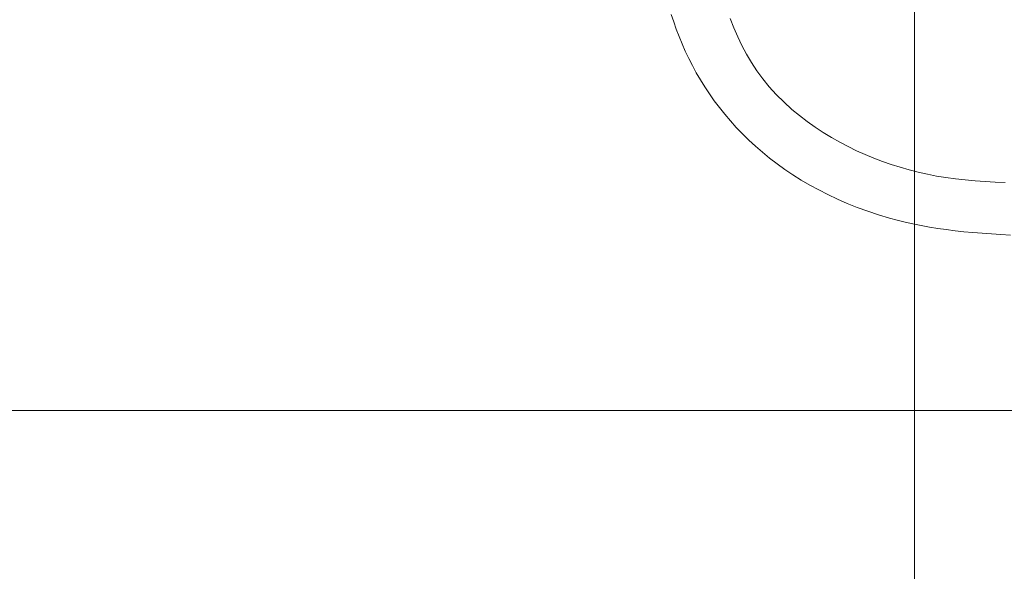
# Model space of a CAD drawing. Header units: centimetres. Extents: x 88729 to 133553, y -16225 to 14174.
# Tile 110 of 231: x 91327 to 91381, y -6686 to -6656. Entities that reach past the tile are written whole.
import ezdxf
from ezdxf.enums import TextEntityAlignment as Align

# ---------------------------------------------------------------- set-up
doc = ezdxf.new("R2010")
doc.units = ezdxf.units.CM
doc.layers.add('A-ARMATURA', color=252, linetype='Continuous', lineweight=5)
for name, color, linetype in [('A-SUFITY', 252, 'Continuous'), ('E_PODKLAD', 7, 'Continuous'), ('R-MET-IWE', 252, 'Continuous')]:
    doc.layers.add(name, color=color, linetype=linetype)
doc.styles.get("Standard").update_dxf_attribs({"font": 'txt.shx'})

# ---------------------------------------------------------------- blocks, each defined once
blk = doc.blocks.new('A$C3A7D2EB8')
at = {"layer": 'A-ARMATURA'}
for points in [[(24.278, -9.327), (24.149, -9.727), (24.009, -10.127), (23.857, -10.526), (23.693, -10.925), (23.516, -11.322), (23.328, -11.717), (23.127, -12.111), (22.914, -12.502), (22.688, -12.89), (22.449, -13.274), (22.197, -13.655), (21.931, -14.032), (21.652, -14.404), (21.359, -14.771), (21.053, -15.132), (20.732, -15.488), (20.398, -15.838), (20.049, -16.181), (19.685, -16.518), (19.307, -16.846), (18.913, -17.167), (18.505, -17.48), (18.081, -17.784), (17.642, -18.08), (17.188, -18.365), (16.717, -18.641), (16.231, -18.907), (15.728, -19.162), (15.209, -19.406), (14.674, -19.639), (14.122, -19.859), (13.553, -20.068), (12.966, -20.264), (12.363, -20.446), (12.363, -20.446), (11.945, -20.561), (11.518, -20.667), (11.084, -20.764), (10.641, -20.853), (10.19, -20.934), (9.731, -21.008), (9.264, -21.075), (8.788, -21.134), (8.304, -21.188), (7.811, -21.235), (7.31, -21.277), (6.8, -21.313), (6.282, -21.345), (5.754, -21.372)], [(6.042, -18.508), (6.597, -18.484), (7.147, -18.452), (7.692, -18.412), (8.23, -18.362), (8.76, -18.303), (9.281, -18.233), (9.79, -18.145), (10.295, -18.045), (10.796, -17.932), (11.292, -17.807), (11.783, -17.668), (12.27, -17.515), (12.752, -17.348), (13.228, -17.168), (13.7, -16.972), (14.167, -16.762), (14.629, -16.536), (15.085, -16.295), (15.536, -16.039), (15.981, -15.766), (16.421, -15.476), (16.855, -15.17), (17.283, -14.846), (17.705, -14.505), (18.56, -13.689), (18.934, -13.264), (19.281, -12.832), (19.601, -12.393), (19.897, -11.945), (20.17, -11.487), (20.421, -11.017), (20.653, -10.536), (20.866, -10.041), (21.061, -9.531)]]:
    blk.add_lwpolyline(points, dxfattribs=at)
blk = doc.blocks.new('A$Ce817dbbb')
at = {"layer": 'A-SUFITY', "lineweight": 0, "ltscale": 0.1}
blk.add_line((-139.896, -17142.517), (28.104, -17142.517), dxfattribs=at)
blk.add_lwpolyline([(-25.896, -17314.017), (-25.896, -17091.017)], dxfattribs=at)
at = {"layer": 'A-ARMATURA', "color": 252, "lineweight": 9, "xscale": -1}
blk.add_blockref('A$C3A7D2EB8', (-14.89, -17111.552), dxfattribs=at)
at = {"layer": 'R-MET-IWE', "color": 252, "lineweight": 9, "width": 0.75}
for tag, rotation, p in [('0-', 90, (-1139.045, -4143.611)), ('0-', 90, (-1113.045, -4143.611)), ('0-', 90, (-1087.045, -4143.611)), ('2-', 90, (-796.045, -4143.611)), ('2-', 90, (-505.045, -4143.611)), ('0-', 90, (-480.045, -4143.611)), ('0-', 90, (-456.045, -4143.611)), ('2-', 90, (-166.045, -4143.611)), ('2-', 90, (-625.663, -4833.611)), ('2-', 90, (-599.663, -4833.611)), ('2-', 90, (-573.663, -4833.611)), ('0-', 180, (-2169.638, -4848.468)), ('0-', 180, (-2169.638, -4873.468)), ('0-', 180, (-2169.638, -4899.468)), ('-2', 90, (-1661.47, -4961.645)), ('-2', 90, (-1636.47, -4961.645)), ('0-', 270, (-1489.782, -4968.061)), ('0-', 270, (-1464.782, -4968.061)), ('0-', 270, (-1439.782, -4968.061)), ('0-', 270, (-1364.782, -4968.061)), ('0-', 270, (-1339.782, -4968.061)), ('0-', 270, (-1314.782, -4968.061)), ('0-', 270, (328.218, -4968.061)), ('0-', 270, (354.218, -4968.061)), ('0-', 270, (1256.218, -4968.061)), ('0-', 270, (1282.218, -4968.061)), ('0-', 90, (-513.045, -5496.611)), ('0-', 90, (-487.045, -5496.611)), ('K.S.-', 90, (-487.045, -5766.111)), ('0-', 90, (-513.045, -5766.111)), ('1-', 90, (-539.045, -6114.611)), ('0-', 90, (-513.045, -6114.611)), ('0-', 90, (-487.045, -6114.611)), ('0-', 90, (301.955, -6545.611)), ('0-', 90, (327.955, -6545.611)), ('0-', 90, (353.955, -6545.611)), ('0-', 90, (416.113, -6545.611)), ('0-', 90, (1255.955, -6545.611)), ('0-', 90, (1281.955, -6545.611)), ('1-', 90, (2382.955, -6845.611)), ('1-', 90, (2408.955, -6845.611)), ('1-', 90, (2434.955, -6845.611)), ('1-', 90, (2827.955, -6845.611)), ('1-', 90, (2853.955, -6845.611)), ('1-', 90, (2879.955, -6845.611)), ('<-2', 90, (-910.64, -10482.409)), ('2->', 90, (-718.146, -10854.38)), ('2->', 90, (-692.146, -10854.38)), ('2->', 90, (-744.146, -10870.803)), ('-0', 90, (-186.093, -12450.121)), ('1-', 90, (2264.472, -12866.38)), ('1-', 90, (2290.472, -12866.38)), ('1-', 90, (2316.472, -12866.38)), ('1-', 90, (2709.472, -12866.38)), ('1-', 90, (2735.472, -12866.38)), ('1-', 90, (2761.472, -12866.38)), ('<-KL', 90, (-700.012, -16780.913)), ('-0', 90, (-179.939, -18957.533)), ('0->', 90, (-1257.528, -23179.046)), ('0->', 90, (-1231.528, -23179.046)), ('0->', 90, (-1205.528, -23179.046)), ('0->', 90, (-600.528, -23179.046)), ('0->', 90, (-574.528, -23179.046)), ('0->', 90, (-1692.528, -24074.046)), ('0->', 90, (-1666.528, -24074.046)), ('0->', 90, (-1640.528, -24074.046)), ('0->', 90, (-1486.528, -24074.046)), ('0->', 90, (-1460.528, -24074.046)), ('0->', 90, (-1434.528, -24074.046)), ('<-0', 90, (-499.818, -24383.565)), ('<-0', 90, (-298.109, -24383.565)), ('<-0', 180, (-587.122, -25088.859)), ('<-0', 270, (-496.631, -25202.677)), ('<-0', 180, (-1353.253, -25419.359)), ('<-0', 180, (-1187.253, -25444.101)), ('<-0', 90, (-179.614, -25454.222)), ('<-0', 90, (-69.593, -26375.359)), ('<-0', 90, (-43.593, -26375.359))]:
    blk.add_attdef(tag, text='', height=17, rotation=rotation, dxfattribs=at).set_placement(p, align=Align.MIDDLE)
for tag, p in [('2-', (1424.812, -4179.204)), ('2-', (1424.812, -4205.204)), ('K.S.-', (-76.891, -4264.204)), ('KL-', (-613.132, -4292.185)), ('1-', (-613.132, -4312.185)), ('1-', (-613.132, -4332.185)), ('K.S.-', (1414.126, -4333.662)), ('0-', (-70.188, -4341.204)), ('0-', (469.812, -4341.204)), ('1-', (-613.132, -4352.185)), ('0-', (1424.812, -4361.204)), ('0-', (-70.188, -4367.204)), ('1-', (469.812, -4367.204)), ('0-', (1099.812, -4368.204)), ('2-', (1424.812, -4387.204)), ('1-', (-70.188, -4393.204)), ('1-', (469.812, -4393.204)), ('1-', (1099.812, -4394.204)), ('2-', (1424.812, -4413.204)), ('2-', (-70.188, -4419.204)), ('2-', (1099.812, -4420.204)), ('2-', (469.812, -4444.204)), ('K.S.-', (-76.891, -4445.204)), ('2-', (1099.812, -4446.204)), ('2-', (469.812, -4470.204)), ('2-', (-825.188, -4496.204)), ('2-', (-825.188, -4522.204)), ('2-', (-70.188, -4574.204)), ('2-', (-70.188, -4600.204)), ('K.S.-', (1089.126, -4600.662)), ('2-', (1099.812, -4653.204)), ('2-', (-70.188, -4669.204)), ('2-', (1099.812, -4679.204)), ('-1', (1806.777, -4690.779)), ('1-', (-70.188, -4695.204)), ('2-', (1099.812, -4705.204)), ('-1', (1806.777, -4716.295)), ('K.S.-', (-73.204, -4721.204)), ('-1', (1806.777, -4743.07)), ('FR-', (-70.188, -4747.204)), ('0-', (-1066.188, -6382.704)), ('0-', (-1066.188, -6408.704)), ('2-', (1729.812, -6586.204)), ('2-', (1729.812, -6612.204)), ('2-', (1729.812, -6638.204)), ('2-', (1729.812, -6664.204)), ('K.S.-', (469.812, -6788.204)), ('1-', (-962.188, -6915.204)), ('2-', (1729.812, -6923.204)), ('1-', (-460.188, -6923.204)), ('1-', (469.812, -6923.204)), ('1-', (-460.188, -6949.204)), ('1-', (469.812, -6949.204)), ('2-', (1729.812, -6949.204)), ('K.S.-', (2901.812, -6960.204)), ('2-', (1729.812, -6975.204)), ('2-', (1729.812, -7001.204)), ('2-', (-460.188, -7026.204)), ('0-', (469.812, -7026.204)), ('2-', (-460.188, -7052.204)), ('0-', (469.812, -7052.204)), ('2-', (-460.188, -7078.204)), ('2-', (469.812, -7078.204)), ('1-', (2901.812, -7088.204)), ('2-', (469.812, -7104.204)), ('1-', (2901.812, -7114.204)), ('0-', (1729.812, -7131.204)), ('2-', (-460.188, -7141.204)), ('0-', (1729.812, -7157.204)), ('2-', (-460.188, -7167.204)), ('2-', (469.812, -7181.204)), ('2-', (1729.812, -7183.204)), ('0-', (-460.188, -7193.204)), ('2-', (469.812, -7207.204)), ('2-', (1729.812, -7209.204)), ('K.S.-', (-470.874, -7217.662)), ('2-', (469.812, -7233.204)), ('2-', (1729.812, -7235.204)), ('1-', (-460.188, -7245.204)), ('2-', (469.812, -7259.204)), ('2-', (1729.812, -7261.204)), ('2-', (1729.812, -7287.204)), ('2-', (-460.188, -7297.204)), ('2->', (-943.671, -10542.973)), ('-1', (1688.294, -10711.548)), ('-1', (1688.294, -10737.548)), ('-1', (1688.294, -10763.548)), ('<-2', (1685.551, -12605.392)), ('2->', (1611.329, -12636.472)), ('2->', (1611.329, -12658.973)), ('2->', (1590.766, -12684.973)), ('K.S.-', (2783.329, -12980.973)), ('2->', (-578.671, -13046.973)), ('2->', (-578.671, -13072.973)), ('<-2', (-476.881, -13105.942)), ('1-', (2783.329, -13108.973)), ('1-', (2783.329, -13134.973)), ('<-1', (-610.787, -16857.829)), ('<-1', (-610.787, -16877.829)), ('<-1', (1688.294, -17218.96)), ('<-1', (1688.294, -17244.96)), ('<-1', (1688.294, -17270.96)), ('<-1', (-478.914, -18553.429)), ('<-0', (-2287.983, -23879.575)), ('<-0', (-2287.983, -23905.575)), ('<-0', (-2287.983, -23931.575)), ('<-0', (-343.077, -24738.183)), ('<-0', (-478.914, -25059.683))]:
    blk.add_attdef(tag, text='', height=17, dxfattribs=at).set_placement(p, align=Align.MIDDLE)

msp = doc.modelspace()

# ---------------------------------------------------------------- block references
at = {"layer": 'E_PODKLAD'}
msp.add_blockref('A$Ce817dbbb', (91401.874, 10465.391), dxfattribs=at)

doc.saveas('drawing.dxf')
